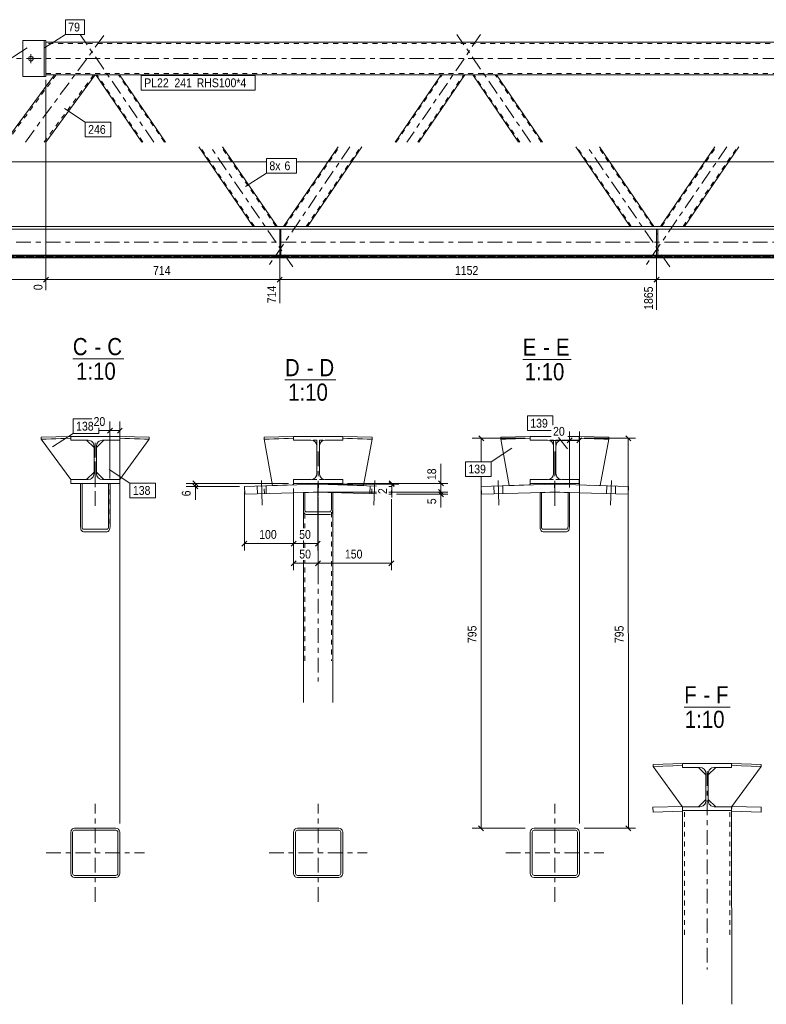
# Model space of a CAD drawing. Header units: millimetres. Extents: x 0 to 914, y 0 to 610.
# Tile 3 of 12: x 95 to 247, y 125 to 326. Entities that reach past the tile are written whole.
import ezdxf

# ---------------------------------------------------------------- set-up
doc = ezdxf.new("R2010")
doc.units = ezdxf.units.MM
for name, pattern in [('XKITLINE00', [0]), ('XKITLINE01', [4, 1, -1, 1, -1]), ('XKITLINE03', [6, 3, -1, 1, -1])]:
    doc.linetypes.add(name, pattern=pattern)
for name, color, linetype, lineweight in [('Element', 2, 'Continuous', 0), ('Inny typ obiektu', 7, 'Continuous', 0), ('Wymiar', 4, 'Continuous', 0), ('Znak elementu', 2, 'Continuous', 0), ('Śruba', 3, 'Continuous', 0)]:
    doc.layers.add(name, color=color, linetype=linetype, lineweight=lineweight)
doc.styles.add('ARIAL', font='ARIAL.TTF')

msp = doc.modelspace()

# ---------------------------------------------------------------- linework, layer by layer
at = {"layer": 'Element', "linetype": 'XKITLINE00', "lineweight": 0}
for p, q in [((95.89, 321.44), (95.89, 314.11)), ((95.89, 321.44), (100.22, 321.44)), ((100.22, 321.44), (100.22, 314.11)), ((100.22, 321.44), (100.62, 321.44)), ((100.62, 314.11), (100.62, 321.44)), ((100.62, 321.11), (810.1, 321.11)), ((92.27, 300.78), (102.34, 314.44)), ((100.22, 314.11), (95.89, 314.11)), ((100.22, 314.11), (100.62, 314.11)), ((100.56, 300.78), (110.63, 314.44)), ((102.35, 314.44), (100.62, 314.44)), ((102.4, 314.44), (102.35, 314.44)), ((102.76, 314.44), (102.4, 314.44)), ((110.63, 314.44), (102.76, 314.44)), ((800.1, 314.44), (110.63, 314.44)), ((120.13, 300.78), (110.77, 314.44)), ((115.62, 314.44), (124.97, 300.78)), ((171.72, 300.78), (181.07, 314.44)), ((185.92, 314.44), (176.56, 300.78)), ((196.88, 300.78), (187.53, 314.44)), ((192.38, 314.44), (201.73, 300.78)), ((142.82, 283.6), (131.75, 299.78)), ((136.59, 299.78), (147.67, 283.6)), ((149.02, 283.6), (160.1, 299.78)), ((164.94, 299.78), (153.87, 283.6)), ((219.57, 283.6), (208.5, 299.78)), ((213.35, 299.78), (224.42, 283.6)), ((225.78, 283.6), (236.85, 299.78)), ((241.7, 299.78), (230.63, 283.6)), ((455.23, 283.06), (66.03, 283.06)), ((455.23, 283.6), (75.56, 283.6)), ((148.21, 277.59), (148.21, 283.06)), ((148.47, 283.06), (148.21, 283.06)), ((148.47, 277.59), (148.47, 283.06)), ((224.96, 277.59), (224.96, 283.06)), ((225.23, 283.06), (224.96, 283.06)), ((225.23, 277.59), (225.23, 283.06)), ((854.16, 277.59), (56.56, 277.59)), ((56.56, 277.32), (854.16, 277.32)), ((854.16, 277.2), (56.56, 277.2)), ((56.56, 277.2), (854.16, 277.2)), ((148.21, 277.73), (72.63, 277.73)), ((148.21, 277.59), (148.47, 277.59)), ((224.96, 277.73), (148.47, 277.73)), ((224.96, 277.59), (225.23, 277.59)), ((301.72, 277.73), (225.23, 277.73)), ((99.64, 240.65), (105.64, 240.83)), ((99.64, 240.65), (105.64, 240.83)), ((105.64, 240.83), (105.65, 240.44)), ((105.64, 240.83), (105.65, 240.44)), ((105.65, 240.83), (115.65, 240.83)), ((105.65, 240.03), (105.65, 240.83)), ((105.65, 240.83), (115.65, 240.83)), ((105.65, 240.03), (105.65, 240.83)), ((115.65, 240.83), (115.65, 240.03)), ((115.65, 240.83), (115.65, 240.03)), ((115.65, 240.44), (115.66, 240.83)), ((115.65, 240.44), (115.66, 240.83)), ((115.66, 240.83), (121.66, 240.65)), ((115.66, 240.83), (121.66, 240.65)), ((145.03, 240.65), (151.02, 240.83)), ((145.03, 240.65), (151.02, 240.83)), ((151.02, 240.83), (151.04, 240.44)), ((151.02, 240.83), (151.04, 240.44)), ((151.04, 240.83), (161.04, 240.83)), ((151.04, 240.03), (151.04, 240.83)), ((151.04, 240.83), (161.04, 240.83)), ((151.04, 240.03), (151.04, 240.83)), ((161.04, 240.83), (161.04, 240.03)), ((161.04, 240.83), (161.04, 240.03)), ((161.04, 240.44), (161.05, 240.83)), ((161.04, 240.44), (161.05, 240.83)), ((161.05, 240.83), (167.05, 240.65)), ((161.05, 240.83), (167.05, 240.65)), ((193.22, 240.65), (199.22, 240.83)), ((193.22, 240.65), (199.22, 240.83)), ((199.22, 240.83), (199.23, 240.44)), ((199.22, 240.83), (199.23, 240.44)), ((199.23, 240.83), (203.53, 240.83)), ((199.23, 240.03), (199.23, 240.83)), ((199.23, 240.83), (203.53, 240.83)), ((199.23, 240.03), (199.23, 240.83)), ((206.92, 240.83), (209.23, 240.83)), ((206.92, 240.83), (209.23, 240.83)), ((209.23, 240.83), (209.23, 240.03)), ((209.23, 240.83), (209.23, 240.03)), ((209.23, 240.44), (209.25, 240.83)), ((209.23, 240.44), (209.25, 240.83)), ((209.25, 240.83), (215.24, 240.65)), ((209.25, 240.83), (215.24, 240.65)), ((99.65, 240.25), (99.64, 240.65)), ((99.65, 240.25), (99.64, 240.65)), ((105.65, 240.44), (99.65, 240.25)), ((105.65, 240.44), (99.65, 240.25)), ((99.65, 240.25), (105.65, 232.03)), ((109.2, 240.03), (105.65, 240.03)), ((109.2, 240.03), (105.65, 240.03)), ((108.9, 240.03), (110.4, 238.53)), ((109.2, 240.03), (109.66, 239.94)), ((109.2, 240.03), (109.66, 239.94)), ((110.31, 239.29), (110.4, 238.83)), ((110.31, 239.29), (110.4, 238.83)), ((110.4, 233.23), (110.4, 238.83)), ((110.4, 233.23), (110.4, 238.83)), ((112.4, 240.03), (110.9, 238.53)), ((110.9, 238.83), (110.99, 239.29)), ((110.9, 238.83), (110.99, 239.29)), ((110.9, 233.23), (110.9, 238.83)), ((110.9, 233.23), (110.9, 238.83)), ((111.64, 239.94), (112.1, 240.03)), ((111.64, 239.94), (112.1, 240.03)), ((115.65, 240.03), (112.1, 240.03)), ((115.65, 240.03), (112.1, 240.03)), ((121.65, 240.25), (115.65, 240.44)), ((121.65, 240.25), (115.65, 240.44)), ((115.65, 232.03), (121.65, 240.25)), ((121.66, 240.65), (121.65, 240.25)), ((121.66, 240.65), (121.65, 240.25)), ((145.04, 240.25), (145.03, 240.65)), ((145.04, 240.25), (145.03, 240.65)), ((151.04, 240.44), (145.04, 240.25)), ((151.04, 240.44), (145.04, 240.25)), ((145.04, 240.25), (146.77, 230.8)), ((154.59, 240.03), (151.04, 240.03)), ((154.59, 240.03), (151.04, 240.03)), ((154.59, 240.03), (155.04, 239.94)), ((154.59, 240.03), (155.04, 239.94)), ((155.69, 239.29), (155.79, 238.83)), ((155.69, 239.29), (155.79, 238.83)), ((155.79, 233.23), (155.79, 238.83)), ((155.79, 233.23), (155.79, 238.83)), ((156.29, 238.83), (156.38, 239.29)), ((156.29, 238.83), (156.38, 239.29)), ((156.29, 233.23), (156.29, 238.83)), ((156.29, 233.23), (156.29, 238.83)), ((157.03, 239.94), (157.49, 240.03)), ((157.03, 239.94), (157.49, 240.03)), ((161.04, 240.03), (157.49, 240.03)), ((161.04, 240.03), (157.49, 240.03)), ((167.03, 240.25), (161.04, 240.44)), ((167.03, 240.25), (161.04, 240.44)), ((165.3, 230.8), (167.03, 240.25)), ((167.05, 240.65), (167.03, 240.25)), ((167.05, 240.65), (167.03, 240.25)), ((193.24, 240.25), (193.22, 240.65)), ((193.24, 240.25), (193.22, 240.65)), ((199.23, 240.44), (193.24, 240.25)), ((199.23, 240.44), (193.24, 240.25)), ((193.24, 240.25), (194.97, 230.8)), ((202.78, 240.03), (199.23, 240.03)), ((202.78, 240.03), (199.23, 240.03)), ((202.78, 240.03), (203.24, 239.94)), ((202.78, 240.03), (203.24, 239.94)), ((203.89, 239.29), (203.98, 238.83)), ((203.89, 239.29), (203.98, 238.83)), ((203.98, 233.23), (203.98, 238.83)), ((203.98, 233.23), (203.98, 238.83)), ((204.48, 238.83), (204.57, 239.29)), ((204.48, 238.83), (204.57, 239.29)), ((204.48, 233.23), (204.48, 238.83)), ((204.48, 233.23), (204.48, 238.83)), ((205.22, 239.94), (205.68, 240.03)), ((205.22, 239.94), (205.68, 240.03)), ((209.23, 240.03), (205.68, 240.03)), ((209.23, 240.03), (205.68, 240.03)), ((215.23, 240.25), (209.23, 240.44)), ((215.23, 240.25), (209.23, 240.44)), ((213.5, 230.8), (215.23, 240.25)), ((215.24, 240.65), (215.23, 240.25)), ((215.24, 240.65), (215.23, 240.25)), ((110.4, 233.53), (108.9, 232.03)), ((110.4, 233.23), (110.31, 232.78)), ((110.4, 233.23), (110.31, 232.78)), ((110.9, 233.53), (112.4, 232.03)), ((110.99, 232.78), (110.9, 233.23)), ((110.99, 232.78), (110.9, 233.23)), ((155.79, 233.23), (155.69, 232.78)), ((155.79, 233.23), (155.69, 232.78)), ((156.38, 232.78), (156.29, 233.23)), ((156.38, 232.78), (156.29, 233.23)), ((203.98, 233.23), (203.89, 232.78)), ((203.98, 233.23), (203.89, 232.78)), ((204.57, 232.78), (204.48, 233.23)), ((204.57, 232.78), (204.48, 233.23)), ((105.65, 231.23), (105.65, 232.03)), ((105.65, 232.03), (109.2, 232.03)), ((105.65, 231.23), (105.65, 232.03)), ((105.65, 232.03), (109.2, 232.03)), ((115.65, 231.23), (105.65, 231.23)), ((115.65, 231.23), (105.65, 231.23)), ((107.66, 231.23), (107.66, 222.44)), ((107.66, 230.94), (107.69, 231.23)), ((107.69, 231.23), (107.66, 230.94)), ((107.66, 230.94), (107.66, 222.44)), ((108.01, 231.23), (107.69, 231.23)), ((107.69, 231.23), (108.01, 231.23)), ((107.96, 230.94), (107.98, 231.15)), ((107.96, 230.94), (107.98, 231.15)), ((107.96, 230.94), (107.96, 222.44)), ((107.96, 222.44), (107.96, 230.94)), ((107.98, 231.15), (108.01, 231.23)), ((107.98, 231.15), (108.01, 231.23)), ((109.66, 232.13), (109.2, 232.03)), ((109.66, 232.13), (109.2, 232.03)), ((112.1, 232.03), (111.64, 232.13)), ((112.1, 232.03), (111.64, 232.13)), ((112.1, 232.03), (115.65, 232.03)), ((112.1, 232.03), (115.65, 232.03)), ((113.62, 231.23), (113.3, 231.23)), ((113.3, 231.23), (113.33, 231.15)), ((113.3, 231.23), (113.62, 231.23)), ((113.3, 231.23), (113.33, 231.15)), ((113.33, 231.15), (113.36, 230.94)), ((113.33, 231.15), (113.36, 230.94)), ((113.36, 230.94), (113.36, 222.44)), ((113.36, 222.44), (113.36, 230.94)), ((113.62, 231.23), (113.66, 230.94)), ((113.66, 230.94), (113.62, 231.23)), ((113.66, 222.44), (113.66, 231.23)), ((113.66, 222.44), (113.66, 230.94)), ((115.65, 232.03), (115.65, 231.23)), ((115.65, 232.03), (115.65, 231.23)), ((155.99, 231.09), (141.04, 230.62)), ((155.99, 231.09), (141.04, 230.62)), ((151.04, 231.23), (151.04, 232.03)), ((151.04, 232.03), (154.59, 232.03)), ((151.04, 231.23), (151.04, 232.03)), ((151.04, 232.03), (154.59, 232.03)), ((151.04, 230.93), (151.04, 231.23)), ((161.04, 231.23), (151.04, 231.23)), ((161.04, 231.23), (151.04, 231.23)), ((155.04, 232.13), (154.59, 232.03)), ((155.04, 232.13), (154.59, 232.03)), ((156.04, 229.49), (155.99, 231.09)), ((156.04, 229.49), (155.99, 231.09)), ((156.09, 231.09), (156.04, 229.49)), ((156.04, 229.49), (156.09, 231.09)), ((167.92, 230.71), (156.09, 231.09)), ((156.09, 231.09), (167.92, 230.71)), ((157.49, 232.03), (157.03, 232.13)), ((157.49, 232.03), (157.03, 232.13)), ((157.49, 232.03), (161.04, 232.03)), ((157.49, 232.03), (161.04, 232.03)), ((161.04, 232.03), (161.04, 231.23)), ((161.04, 232.03), (161.04, 231.23)), ((161.04, 230.93), (161.04, 231.23)), ((189.24, 230.62), (204.18, 231.09)), ((189.24, 230.62), (204.18, 231.09)), ((199.23, 231.23), (199.23, 232.03)), ((199.23, 232.03), (202.78, 232.03)), ((199.23, 231.23), (199.23, 232.03)), ((199.23, 232.03), (202.78, 232.03)), ((199.23, 230.93), (199.23, 231.23)), ((209.23, 231.23), (199.23, 231.23)), ((209.23, 231.23), (199.23, 231.23)), ((203.24, 232.13), (202.78, 232.03)), ((203.24, 232.13), (202.78, 232.03)), ((204.18, 231.09), (204.23, 229.49)), ((204.18, 231.09), (204.23, 229.49)), ((204.23, 229.49), (204.28, 231.09)), ((204.23, 229.49), (204.28, 231.09)), ((204.28, 231.09), (219.22, 230.62)), ((204.28, 231.09), (219.22, 230.62)), ((205.68, 232.03), (205.22, 232.13)), ((205.68, 232.03), (205.22, 232.13)), ((205.68, 232.03), (209.23, 232.03)), ((205.68, 232.03), (209.23, 232.03)), ((209.23, 232.03), (209.23, 231.23)), ((209.23, 232.03), (209.23, 231.23)), ((209.23, 230.93), (209.23, 231.23)), ((141.04, 230.62), (141.09, 229.02)), ((141.04, 230.62), (141.09, 229.02)), ((141.09, 229.02), (156.04, 229.49)), ((141.09, 229.02), (156.04, 229.49)), ((153.34, 229.4), (153.04, 229.39)), ((153.34, 229.4), (153.04, 229.39)), ((153.04, 229.39), (153.04, 225.96)), ((153.04, 229.39), (153.04, 225.96)), ((153.34, 225.96), (153.34, 229.4)), ((153.34, 225.96), (153.34, 229.4)), ((167.92, 229.11), (156.04, 229.49)), ((167.92, 229.11), (156.04, 229.49)), ((159.04, 229.39), (158.74, 229.4)), ((158.74, 229.4), (158.74, 225.96)), ((159.04, 229.39), (158.74, 229.4)), ((158.74, 229.4), (158.74, 225.96)), ((159.04, 225.96), (159.04, 229.39)), ((159.04, 225.96), (159.04, 229.39)), ((171.03, 230.62), (170.44, 230.64)), ((170.44, 230.64), (171.03, 230.62)), ((170.98, 229.02), (170.44, 229.03)), ((170.98, 229.02), (170.44, 229.03)), ((171.03, 230.62), (170.98, 229.02)), ((171.03, 230.62), (170.98, 229.02)), ((189.29, 229.02), (189.24, 230.62)), ((189.29, 229.02), (189.24, 230.62)), ((204.23, 229.49), (189.29, 229.02)), ((204.23, 229.49), (189.29, 229.02)), ((201.54, 229.4), (201.24, 229.39)), ((201.54, 229.4), (201.24, 229.39)), ((201.24, 229.39), (201.24, 222.44)), ((201.24, 229.39), (201.24, 222.44)), ((201.54, 222.44), (201.54, 229.4)), ((201.54, 222.44), (201.54, 229.4)), ((219.17, 229.02), (204.23, 229.49)), ((219.17, 229.02), (204.23, 229.49)), ((207.24, 229.39), (206.94, 229.4)), ((206.94, 229.4), (206.94, 222.44)), ((207.24, 229.39), (206.94, 229.4)), ((206.94, 229.4), (206.94, 222.44)), ((207.24, 222.44), (207.24, 229.39)), ((207.24, 222.44), (207.24, 229.39)), ((219.22, 230.62), (219.17, 229.02)), ((219.22, 230.62), (219.17, 229.02)), ((153.04, 225.97), (153.04, 222.11)), ((153.04, 225.96), (153.09, 225.56)), ((153.04, 225.96), (153.09, 225.56)), ((153.36, 225.76), (153.34, 225.96)), ((153.36, 225.76), (153.34, 225.96)), ((153.43, 225.59), (153.36, 225.76)), ((153.43, 225.59), (153.36, 225.76)), ((153.41, 224.98), (153.64, 224.9)), ((153.41, 224.98), (153.64, 224.9)), ((153.53, 225.47), (153.43, 225.59)), ((153.53, 225.47), (153.43, 225.59)), ((153.64, 225.43), (153.53, 225.47)), ((153.64, 225.43), (153.53, 225.47)), ((153.64, 225.43), (158.44, 225.43)), ((153.64, 225.43), (158.44, 225.43)), ((153.64, 224.9), (158.44, 224.9)), ((153.64, 224.9), (158.44, 224.9)), ((158.56, 225.47), (158.44, 225.43)), ((158.56, 225.47), (158.44, 225.43)), ((158.44, 224.9), (158.67, 224.98)), ((158.44, 224.9), (158.67, 224.98)), ((158.65, 225.59), (158.56, 225.47)), ((158.65, 225.59), (158.56, 225.47)), ((158.72, 225.76), (158.65, 225.59)), ((158.72, 225.76), (158.65, 225.59)), ((158.74, 225.96), (158.72, 225.76)), ((158.74, 225.96), (158.72, 225.76)), ((159, 225.56), (159.04, 225.96)), ((159, 225.56), (159.04, 225.96)), ((159.04, 225.96), (159.04, 186.61)), ((107.66, 222.44), (107.7, 222.04)), ((107.66, 222.44), (107.7, 222.04)), ((107.98, 222.24), (107.96, 222.44)), ((107.98, 222.24), (107.96, 222.44)), ((108.04, 222.07), (107.98, 222.24)), ((108.04, 222.07), (107.98, 222.24)), ((108.03, 221.46), (108.26, 221.38)), ((108.03, 221.46), (108.26, 221.38)), ((108.14, 221.95), (108.04, 222.07)), ((108.14, 221.95), (108.04, 222.07)), ((108.26, 221.91), (108.14, 221.95)), ((108.26, 221.91), (108.14, 221.95)), ((108.26, 221.91), (113.06, 221.91)), ((108.26, 221.91), (113.06, 221.91)), ((108.26, 221.38), (113.06, 221.38)), ((108.26, 221.38), (113.06, 221.38)), ((113.17, 221.95), (113.06, 221.91)), ((113.17, 221.95), (113.06, 221.91)), ((113.06, 221.38), (113.28, 221.46)), ((113.06, 221.38), (113.28, 221.46)), ((113.27, 222.07), (113.17, 221.95)), ((113.27, 222.07), (113.17, 221.95)), ((113.33, 222.24), (113.27, 222.07)), ((113.33, 222.24), (113.27, 222.07)), ((113.36, 222.44), (113.33, 222.24)), ((113.36, 222.44), (113.33, 222.24)), ((113.61, 222.04), (113.66, 222.44)), ((113.61, 222.04), (113.66, 222.44)), ((201.24, 222.44), (201.28, 222.04)), ((201.24, 222.44), (201.28, 222.04)), ((201.56, 222.24), (201.54, 222.44)), ((201.56, 222.24), (201.54, 222.44)), ((201.63, 222.07), (201.56, 222.24)), ((201.63, 222.07), (201.56, 222.24)), ((201.61, 221.46), (201.84, 221.38)), ((201.61, 221.46), (201.84, 221.38)), ((201.72, 221.95), (201.63, 222.07)), ((201.72, 221.95), (201.63, 222.07)), ((201.84, 221.91), (201.72, 221.95)), ((201.84, 221.91), (201.72, 221.95)), ((201.84, 221.91), (206.64, 221.91)), ((201.84, 221.91), (206.64, 221.91)), ((201.84, 221.38), (206.64, 221.38)), ((201.84, 221.38), (206.64, 221.38)), ((206.75, 221.95), (206.64, 221.91)), ((206.75, 221.95), (206.64, 221.91)), ((206.64, 221.38), (206.87, 221.46)), ((206.64, 221.38), (206.87, 221.46)), ((206.85, 222.07), (206.75, 221.95)), ((206.85, 222.07), (206.75, 221.95)), ((206.92, 222.24), (206.85, 222.07)), ((206.92, 222.24), (206.85, 222.07)), ((206.94, 222.44), (206.92, 222.24)), ((206.94, 222.44), (206.92, 222.24)), ((207.19, 222.04), (207.24, 222.44)), ((207.19, 222.04), (207.24, 222.44)), ((153.04, 219.59), (153.04, 218.11)), ((153.04, 215.59), (153.04, 186.61)), ((224.25, 174), (230.25, 174.19)), ((224.25, 174), (230.25, 174.19)), ((224.27, 173.6), (224.25, 174)), ((224.27, 173.6), (224.25, 174)), ((230.26, 173.79), (224.27, 173.6)), ((230.26, 173.79), (224.27, 173.6)), ((230.21, 165.46), (224.27, 173.6)), ((230.25, 174.19), (230.26, 173.79)), ((230.25, 174.19), (230.26, 173.79)), ((230.26, 174.19), (240.26, 174.19)), ((230.26, 173.39), (230.26, 174.19)), ((230.26, 174.19), (240.26, 174.19)), ((230.26, 173.39), (230.26, 174.19)), ((233.81, 173.39), (230.26, 173.39)), ((233.81, 173.39), (230.26, 173.39)), ((233.51, 173.39), (235.01, 171.89)), ((233.81, 173.39), (234.27, 173.3)), ((233.81, 173.39), (234.27, 173.3)), ((234.92, 172.65), (235.01, 172.19)), ((234.92, 172.65), (235.01, 172.19)), ((237.01, 173.39), (235.51, 171.89)), ((235.51, 172.19), (235.6, 172.65)), ((235.51, 172.19), (235.6, 172.65)), ((236.25, 173.3), (236.71, 173.39)), ((236.25, 173.3), (236.71, 173.39)), ((240.26, 173.39), (236.71, 173.39)), ((240.26, 173.39), (236.71, 173.39)), ((240.26, 174.19), (240.26, 173.39)), ((240.26, 174.19), (240.26, 173.39)), ((240.26, 173.79), (240.28, 174.19)), ((240.26, 173.79), (240.28, 174.19)), ((246.26, 173.6), (240.26, 173.79)), ((246.26, 173.6), (240.26, 173.79)), ((240.28, 174.19), (246.27, 174)), ((240.28, 174.19), (246.27, 174)), ((240.31, 165.46), (246.26, 173.6)), ((246.27, 174), (246.26, 173.6)), ((246.27, 174), (246.26, 173.6)), ((235.01, 166.59), (235.01, 172.19)), ((235.01, 166.59), (235.01, 172.19)), ((235.51, 166.59), (235.51, 172.19)), ((235.51, 166.59), (235.51, 172.19)), ((235.01, 166.89), (233.51, 165.39)), ((235.01, 166.59), (234.92, 166.13)), ((235.01, 166.59), (234.92, 166.13)), ((235.51, 166.89), (237.01, 165.39)), ((235.6, 166.13), (235.51, 166.59)), ((235.6, 166.13), (235.51, 166.59)), ((230.23, 165.46), (224.24, 165.27)), ((230.23, 165.46), (224.24, 165.27)), ((224.24, 165.27), (224.27, 164.27)), ((224.27, 164.27), (224.24, 165.27)), ((230.27, 164.46), (224.27, 164.27)), ((224.27, 164.27), (230.27, 164.46)), ((230.27, 164.46), (230.23, 165.46)), ((230.27, 164.46), (230.23, 165.46)), ((230.26, 165.39), (230.24, 165.43)), ((230.26, 164.59), (230.26, 165.39)), ((230.26, 165.39), (233.81, 165.39)), ((230.26, 164.59), (230.26, 165.39)), ((230.26, 165.39), (233.81, 165.39)), ((240.26, 164.59), (230.26, 164.59)), ((240.26, 164.59), (230.26, 164.59)), ((230.26, 164.46), (230.27, 125.14)), ((234.27, 165.48), (233.81, 165.39)), ((234.27, 165.48), (233.81, 165.39)), ((236.71, 165.39), (236.25, 165.48)), ((236.71, 165.39), (236.25, 165.48)), ((236.71, 165.39), (240.26, 165.39)), ((236.71, 165.39), (240.26, 165.39)), ((240.26, 164.46), (240.29, 165.46)), ((240.26, 164.46), (240.29, 165.46)), ((240.26, 165.39), (240.29, 165.43)), ((240.26, 165.39), (240.26, 164.59)), ((240.26, 165.39), (240.26, 164.59)), ((246.26, 164.27), (240.26, 164.46)), ((240.26, 164.46), (246.26, 164.27)), ((240.26, 164.46), (240.27, 125.14)), ((240.29, 165.46), (246.29, 165.27)), ((240.29, 165.46), (246.29, 165.27)), ((246.29, 165.27), (246.26, 164.27)), ((246.26, 164.27), (246.29, 165.27)), ((105.72, 160.5), (105.65, 160.19)), ((105.72, 160.5), (105.65, 160.19)), ((106.09, 160.34), (106.17, 160.47)), ((106.09, 160.34), (106.17, 160.47)), ((106.45, 160.99), (106.15, 160.93)), ((106.45, 160.99), (106.15, 160.93)), ((106.17, 160.47), (106.3, 160.56)), ((106.17, 160.47), (106.3, 160.56)), ((106.3, 160.56), (106.45, 160.59)), ((106.3, 160.56), (106.45, 160.59)), ((106.45, 160.99), (114.85, 160.99)), ((106.45, 160.99), (114.85, 160.99)), ((106.45, 160.59), (114.85, 160.59)), ((106.45, 160.59), (114.85, 160.59)), ((115.16, 160.93), (114.85, 160.99)), ((115.16, 160.93), (114.85, 160.99)), ((114.85, 160.59), (115.01, 160.56)), ((114.85, 160.59), (115.01, 160.56)), ((115.01, 160.56), (115.14, 160.47)), ((115.01, 160.56), (115.14, 160.47)), ((115.14, 160.47), (115.22, 160.34)), ((115.14, 160.47), (115.22, 160.34)), ((115.65, 160.19), (115.59, 160.5)), ((115.65, 160.19), (115.59, 160.5)), ((151.1, 160.5), (151.04, 160.19)), ((151.1, 160.5), (151.04, 160.19)), ((151.47, 160.34), (151.56, 160.47)), ((151.47, 160.34), (151.56, 160.47)), ((151.84, 160.99), (151.53, 160.93)), ((151.84, 160.99), (151.53, 160.93)), ((151.56, 160.47), (151.69, 160.56)), ((151.56, 160.47), (151.69, 160.56)), ((151.69, 160.56), (151.84, 160.59)), ((151.69, 160.56), (151.84, 160.59)), ((151.84, 160.99), (160.24, 160.99)), ((151.84, 160.99), (160.24, 160.99)), ((151.84, 160.59), (160.24, 160.59)), ((151.84, 160.59), (160.24, 160.59)), ((160.55, 160.93), (160.24, 160.99)), ((160.55, 160.93), (160.24, 160.99)), ((160.24, 160.59), (160.39, 160.56)), ((160.24, 160.59), (160.39, 160.56)), ((160.39, 160.56), (160.52, 160.47)), ((160.39, 160.56), (160.52, 160.47)), ((160.52, 160.47), (160.61, 160.34)), ((160.52, 160.47), (160.61, 160.34)), ((161.04, 160.19), (160.98, 160.5)), ((161.04, 160.19), (160.98, 160.5)), ((199.3, 160.5), (199.24, 160.19)), ((199.3, 160.5), (199.24, 160.19)), ((199.67, 160.34), (199.75, 160.47)), ((199.67, 160.34), (199.75, 160.47)), ((200.04, 160.99), (199.73, 160.93)), ((200.04, 160.99), (199.73, 160.93)), ((199.75, 160.47), (199.88, 160.56)), ((199.75, 160.47), (199.88, 160.56)), ((199.88, 160.56), (200.04, 160.59)), ((199.88, 160.56), (200.04, 160.59)), ((200.04, 160.99), (208.44, 160.99)), ((200.04, 160.99), (208.44, 160.99)), ((200.04, 160.59), (208.44, 160.59)), ((200.04, 160.59), (208.44, 160.59)), ((208.74, 160.93), (208.44, 160.99)), ((208.74, 160.93), (208.44, 160.99)), ((208.44, 160.59), (208.59, 160.56)), ((208.44, 160.59), (208.59, 160.56)), ((208.59, 160.56), (208.72, 160.47)), ((208.59, 160.56), (208.72, 160.47)), ((208.72, 160.47), (208.81, 160.34)), ((208.72, 160.47), (208.81, 160.34)), ((209.24, 160.19), (209.18, 160.5)), ((209.24, 160.19), (209.18, 160.5)), ((105.65, 151.79), (105.65, 160.19)), ((105.65, 151.79), (105.65, 160.19)), ((106.05, 160.19), (106.09, 160.34)), ((106.05, 160.19), (106.09, 160.34)), ((106.05, 151.79), (106.05, 160.19)), ((106.05, 151.79), (106.05, 160.19)), ((115.22, 160.34), (115.25, 160.19)), ((115.22, 160.34), (115.25, 160.19)), ((115.25, 151.79), (115.25, 160.19)), ((115.25, 151.79), (115.25, 160.19)), ((115.65, 151.79), (115.65, 160.19)), ((115.65, 151.79), (115.65, 160.19)), ((151.04, 151.79), (151.04, 160.19)), ((151.04, 151.79), (151.04, 160.19)), ((151.44, 160.19), (151.47, 160.34)), ((151.44, 160.19), (151.47, 160.34)), ((151.44, 151.79), (151.44, 160.19)), ((151.44, 151.79), (151.44, 160.19)), ((160.61, 160.34), (160.64, 160.19)), ((160.61, 160.34), (160.64, 160.19)), ((160.64, 151.79), (160.64, 160.19)), ((160.64, 151.79), (160.64, 160.19)), ((161.04, 151.79), (161.04, 160.19)), ((161.04, 151.79), (161.04, 160.19)), ((199.24, 151.79), (199.24, 160.19)), ((199.24, 151.79), (199.24, 160.19)), ((199.64, 160.19), (199.67, 160.34)), ((199.64, 160.19), (199.67, 160.34)), ((199.64, 151.79), (199.64, 160.19)), ((199.64, 151.79), (199.64, 160.19)), ((208.81, 160.34), (208.84, 160.19)), ((208.81, 160.34), (208.84, 160.19)), ((208.84, 151.79), (208.84, 160.19)), ((208.84, 151.79), (208.84, 160.19)), ((209.24, 151.79), (209.24, 160.19)), ((209.24, 151.79), (209.24, 160.19)), ((105.65, 151.79), (105.72, 151.49)), ((105.65, 151.79), (105.72, 151.49)), ((106.09, 151.64), (106.05, 151.79)), ((106.09, 151.64), (106.05, 151.79)), ((106.17, 151.51), (106.09, 151.64)), ((106.17, 151.51), (106.09, 151.64)), ((106.15, 151.05), (106.45, 150.99)), ((106.15, 151.05), (106.45, 150.99)), ((106.3, 151.42), (106.17, 151.51)), ((106.3, 151.42), (106.17, 151.51)), ((106.45, 151.39), (106.3, 151.42)), ((106.45, 151.39), (106.3, 151.42)), ((106.45, 151.39), (114.85, 151.39)), ((106.45, 151.39), (114.85, 151.39)), ((106.45, 150.99), (114.85, 150.99)), ((106.45, 150.99), (114.85, 150.99)), ((115.01, 151.42), (114.85, 151.39)), ((115.01, 151.42), (114.85, 151.39)), ((114.85, 150.99), (115.16, 151.05)), ((114.85, 150.99), (115.16, 151.05)), ((115.14, 151.51), (115.01, 151.42)), ((115.14, 151.51), (115.01, 151.42)), ((115.22, 151.64), (115.14, 151.51)), ((115.22, 151.64), (115.14, 151.51)), ((115.25, 151.79), (115.22, 151.64)), ((115.25, 151.79), (115.22, 151.64)), ((115.59, 151.49), (115.65, 151.79)), ((115.59, 151.49), (115.65, 151.79)), ((151.04, 151.79), (151.1, 151.49)), ((151.04, 151.79), (151.1, 151.49)), ((151.47, 151.64), (151.44, 151.79)), ((151.47, 151.64), (151.44, 151.79)), ((151.56, 151.51), (151.47, 151.64)), ((151.56, 151.51), (151.47, 151.64)), ((151.53, 151.05), (151.84, 150.99)), ((151.53, 151.05), (151.84, 150.99)), ((151.69, 151.42), (151.56, 151.51)), ((151.69, 151.42), (151.56, 151.51)), ((151.84, 151.39), (151.69, 151.42)), ((151.84, 151.39), (151.69, 151.42)), ((151.84, 151.39), (160.24, 151.39)), ((151.84, 151.39), (160.24, 151.39)), ((151.84, 150.99), (160.24, 150.99)), ((151.84, 150.99), (160.24, 150.99)), ((160.39, 151.42), (160.24, 151.39)), ((160.39, 151.42), (160.24, 151.39)), ((160.24, 150.99), (160.55, 151.05)), ((160.24, 150.99), (160.55, 151.05)), ((160.52, 151.51), (160.39, 151.42)), ((160.52, 151.51), (160.39, 151.42)), ((160.61, 151.64), (160.52, 151.51)), ((160.61, 151.64), (160.52, 151.51)), ((160.64, 151.79), (160.61, 151.64)), ((160.64, 151.79), (160.61, 151.64)), ((160.98, 151.49), (161.04, 151.79)), ((160.98, 151.49), (161.04, 151.79)), ((199.24, 151.79), (199.3, 151.49)), ((199.24, 151.79), (199.3, 151.49)), ((199.67, 151.64), (199.64, 151.79)), ((199.67, 151.64), (199.64, 151.79)), ((199.75, 151.51), (199.67, 151.64)), ((199.75, 151.51), (199.67, 151.64)), ((199.73, 151.05), (200.04, 150.99)), ((199.73, 151.05), (200.04, 150.99)), ((199.88, 151.42), (199.75, 151.51)), ((199.88, 151.42), (199.75, 151.51)), ((200.04, 151.39), (199.88, 151.42)), ((200.04, 151.39), (199.88, 151.42)), ((200.04, 151.39), (208.44, 151.39)), ((200.04, 151.39), (208.44, 151.39)), ((200.04, 150.99), (208.44, 150.99)), ((200.04, 150.99), (208.44, 150.99)), ((208.59, 151.42), (208.44, 151.39)), ((208.59, 151.42), (208.44, 151.39)), ((208.44, 150.99), (208.74, 151.05)), ((208.44, 150.99), (208.74, 151.05)), ((208.72, 151.51), (208.59, 151.42)), ((208.72, 151.51), (208.59, 151.42)), ((208.81, 151.64), (208.72, 151.51)), ((208.81, 151.64), (208.72, 151.51)), ((208.84, 151.79), (208.81, 151.64)), ((208.84, 151.79), (208.81, 151.64)), ((209.18, 151.49), (209.24, 151.79)), ((209.18, 151.49), (209.24, 151.79))]:
    msp.add_line(p, q, dxfattribs=at)
at = {"layer": 'Element', "linetype": 'XKITLINE03', "lineweight": 0}
for p, q in [((96.42, 300.78), (112.42, 322.49)), ((122.55, 300.78), (107.55, 322.69)), ((189.14, 322.69), (174.14, 300.78)), ((199.3, 300.78), (184.3, 322.69)), ((90.62, 317.78), (820.1, 317.78)), ((150.89, 275.34), (134.17, 299.78)), ((162.52, 299.78), (145.8, 275.34)), ((227.65, 275.34), (210.93, 299.78)), ((239.27, 299.78), (222.55, 275.34)), ((46.56, 280.4), (864.16, 280.4)), ((110.65, 239.49), (110.65, 227.26)), ((110.66, 226.69), (110.66, 239.49)), ((156.04, 237.74), (156.04, 190.86)), ((204.24, 237.74), (204.24, 227.26)), ((204.24, 226.69), (204.24, 237.74)), ((110.65, 236.03), (110.65, 236.03)), ((156.04, 236.03), (156.04, 236.03)), ((204.23, 236.03), (204.23, 236.03)), ((235.26, 172.64), (235.27, 132.22)), ((235.26, 169.39), (235.26, 169.39)), ((110.65, 145.99), (110.65, 165.99)), ((156.04, 145.99), (156.04, 165.99)), ((204.24, 145.99), (204.24, 165.99)), ((100.65, 155.99), (120.65, 155.99)), ((146.04, 155.99), (166.04, 155.99)), ((194.24, 155.99), (214.24, 155.99))]:
    msp.add_line(p, q, dxfattribs=at)
at = {"layer": 'Element', "linetype": 'XKITLINE01', "lineweight": 0}
for p, q in [((100.22, 321.44), (100.22, 314.11)), ((100.62, 314.44), (100.62, 321.11)), ((810.1, 320.84), (100.62, 320.84)), ((92.61, 300.78), (102.68, 314.44)), ((100.23, 300.78), (110.3, 314.44)), ((100.62, 314.71), (810.1, 314.71)), ((102.34, 314.44), (102.35, 314.44)), ((102.35, 314.44), (102.34, 314.44)), ((110.63, 314.44), (102.35, 314.44)), ((102.68, 314.44), (102.68, 314.44)), ((102.7, 314.44), (102.68, 314.44)), ((102.68, 314.44), (102.7, 314.44)), ((102.76, 314.44), (102.7, 314.44)), ((103.01, 314.44), (102.76, 314.44)), ((103.01, 314.44), (103.01, 314.44)), ((115.62, 314.44), (110.77, 314.44)), ((120.37, 300.78), (111.02, 314.44)), ((124.73, 300.78), (115.38, 314.44)), ((171.96, 300.78), (181.31, 314.44)), ((176.32, 300.78), (185.68, 314.44)), ((185.92, 314.44), (181.07, 314.44)), ((192.38, 314.44), (187.53, 314.44)), ((197.12, 300.78), (187.77, 314.44)), ((201.49, 300.78), (192.13, 314.44)), ((143.06, 283.6), (131.99, 299.78)), ((147.42, 283.6), (136.35, 299.78)), ((149.27, 283.6), (160.34, 299.78)), ((153.63, 283.6), (164.7, 299.78)), ((219.82, 283.6), (208.74, 299.78)), ((224.18, 283.6), (213.11, 299.78)), ((226.02, 283.6), (237.09, 299.78)), ((230.38, 283.6), (241.46, 299.78)), ((854.16, 283.06), (56.56, 283.06)), ((147.67, 283.6), (142.82, 283.6)), ((148.21, 277.46), (148.21, 283.06)), ((148.21, 283.06), (148.47, 283.06)), ((148.47, 283.06), (148.47, 277.46)), ((153.87, 283.6), (149.02, 283.6)), ((224.42, 283.6), (219.57, 283.6)), ((224.96, 277.46), (224.96, 283.06)), ((224.96, 283.06), (225.23, 283.06)), ((225.23, 283.06), (225.23, 277.46)), ((230.63, 283.6), (225.78, 283.6)), ((148.47, 282.06), (148.21, 282.06)), ((148.21, 282.06), (148.21, 277.46)), ((148.21, 282.06), (148.47, 282.06)), ((148.47, 277.46), (148.47, 282.06)), ((225.23, 282.06), (224.96, 282.06)), ((224.96, 282.06), (224.96, 277.46)), ((224.96, 282.06), (225.23, 282.06)), ((225.23, 277.46), (225.23, 282.06)), ((854.16, 277.59), (56.56, 277.59)), ((854.16, 277.46), (56.56, 277.46)), ((56.56, 277.46), (854.16, 277.46)), ((56.56, 277.32), (854.16, 277.32)), ((854.16, 277.2), (56.56, 277.2)), ((148.21, 278.73), (148.47, 278.73)), ((148.47, 278.73), (148.21, 278.73)), ((148.47, 277.73), (148.21, 277.73)), ((148.47, 277.73), (148.21, 277.73)), ((148.47, 277.73), (148.21, 277.73)), ((148.21, 277.59), (148.47, 277.59)), ((148.21, 277.46), (148.47, 277.46)), ((148.21, 277.46), (148.47, 277.46)), ((224.96, 278.73), (225.23, 278.73)), ((225.23, 278.73), (224.96, 278.73)), ((225.23, 277.73), (224.96, 277.73)), ((225.23, 277.73), (224.96, 277.73)), ((225.23, 277.73), (224.96, 277.73)), ((224.96, 277.59), (225.23, 277.59)), ((224.96, 277.46), (225.23, 277.46)), ((224.96, 277.46), (225.23, 277.46)), ((99.65, 240.25), (105.65, 240.44)), ((105.65, 240.44), (105.65, 240.03)), ((105.65, 240.03), (108.9, 240.03)), ((115.65, 240.03), (112.4, 240.03)), ((121.65, 240.25), (115.65, 240.44)), ((115.65, 240.44), (115.65, 240.03)), ((145.04, 240.25), (151.04, 240.44)), ((151.04, 240.44), (151.04, 240.03)), ((151.04, 240.03), (155.79, 240.03)), ((155.79, 240.03), (155.79, 232.03)), ((161.04, 240.03), (156.29, 240.03)), ((156.29, 240.03), (156.29, 232.03)), ((167.03, 240.25), (161.04, 240.44)), ((161.04, 240.44), (161.04, 240.03)), ((193.24, 240.25), (199.23, 240.44)), ((199.23, 240.44), (199.23, 240.03)), ((199.23, 240.03), (203.98, 240.03)), ((203.98, 240.03), (203.98, 232.03)), ((209.23, 240.03), (204.48, 240.03)), ((204.48, 240.03), (204.48, 232.03)), ((215.23, 240.25), (209.23, 240.44)), ((209.23, 240.44), (209.23, 240.03)), ((110.4, 238.53), (110.4, 233.53)), ((110.9, 238.53), (110.9, 233.53)), ((105.65, 232.03), (108.9, 232.03)), ((113.65, 231.23), (107.65, 231.23)), ((107.65, 231.23), (107.65, 223.01)), ((107.69, 231.23), (107.66, 231.23)), ((107.66, 231.23), (107.69, 231.23)), ((107.96, 231.23), (107.96, 230.94)), ((113.3, 231.23), (108.01, 231.23)), ((112.4, 232.03), (115.65, 232.03)), ((113.36, 231.23), (113.36, 230.94)), ((113.66, 231.23), (113.62, 231.23)), ((113.66, 231.23), (113.62, 231.23)), ((113.65, 223.01), (113.65, 231.23)), ((145.09, 229.14), (145.04, 230.74)), ((146.77, 230.8), (151.04, 230.93)), ((155.79, 232.03), (151.04, 232.03)), ((151.04, 232.03), (151.04, 231.23)), ((156.04, 229.49), (155.99, 231.09)), ((156.04, 229.49), (156.09, 231.09)), ((156.09, 231.09), (165.3, 230.8)), ((156.29, 232.03), (161.04, 232.03)), ((161.04, 232.03), (161.04, 230.93)), ((161.04, 230.93), (165.3, 230.8)), ((166.98, 229.14), (167.03, 230.74)), ((194.97, 230.8), (199.23, 230.93)), ((203.98, 232.03), (199.23, 232.03)), ((199.23, 232.03), (199.23, 231.23)), ((204.48, 232.03), (209.23, 232.03)), ((209.23, 232.03), (209.23, 230.93)), ((209.23, 230.93), (213.5, 230.8)), ((156.05, 229.49), (153.04, 229.39)), ((156.05, 229.49), (153.04, 229.39)), ((153.04, 229.39), (153.04, 225.97)), ((153.34, 222.11), (153.34, 229.4)), ((159.04, 229.39), (156.05, 229.49)), ((158.74, 229.4), (156.05, 229.49)), ((158.74, 229.4), (158.67, 229.4)), ((158.74, 229.4), (158.74, 195.11)), ((159.04, 229.39), (159.04, 225.96)), ((204.24, 229.49), (201.24, 229.39)), ((201.24, 223.01), (201.24, 229.39)), ((201.24, 229.39), (201.28, 229.39)), ((201.28, 229.39), (201.41, 229.4)), ((204.24, 229.49), (201.41, 229.4)), ((207.24, 229.39), (204.24, 229.49)), ((206.94, 229.4), (204.24, 229.49)), ((206.94, 229.4), (206.87, 229.4)), ((207.24, 223.01), (207.24, 229.39)), ((153.34, 218.11), (153.34, 219.59)), ((153.34, 195.11), (153.34, 215.59)), ((224.27, 173.6), (230.26, 173.79)), ((230.26, 173.79), (230.26, 173.39)), ((230.26, 173.39), (233.51, 173.39)), ((240.26, 173.39), (237.01, 173.39)), ((246.26, 173.6), (240.26, 173.79)), ((240.26, 173.79), (240.26, 173.39)), ((235.01, 171.89), (235.01, 166.89)), ((235.51, 171.89), (235.51, 166.89)), ((230.26, 165.39), (230.21, 165.46)), ((230.24, 165.43), (230.21, 165.46)), ((233.51, 165.39), (230.26, 165.39)), ((230.26, 164.59), (240.26, 164.59)), ((230.26, 164.59), (230.26, 164.59)), ((230.26, 164.59), (230.26, 164.46)), ((230.67, 139.3), (230.66, 164.59)), ((230.66, 164.59), (230.66, 164.59)), ((237.01, 165.39), (240.26, 165.39)), ((239.87, 139.3), (239.86, 164.59)), ((239.86, 164.59), (239.86, 164.59)), ((240.2, 164.59), (240.03, 164.59)), ((240.26, 164.59), (240.2, 164.59)), ((240.26, 165.39), (240.31, 165.46)), ((240.26, 164.59), (240.26, 164.59)), ((240.26, 164.59), (240.26, 164.46)), ((240.29, 165.43), (240.31, 165.46))]:
    msp.add_line(p, q, dxfattribs=at)
at = {"layer": 'Element', "linetype": 'XKITLINE00', "lineweight": 0}
for centre, radius, start, end in [((109.2, 238.83), 1.2, 22.5, 67.5), ((109.2, 238.83), 1.2, 22.5, 67.5), ((112.1, 238.83), 1.2, 112.5, 157.5), ((112.1, 238.83), 1.2, 112.5, 157.5), ((154.59, 238.83), 1.2, 22.5, 67.5), ((154.59, 238.83), 1.2, 22.5, 67.5), ((157.49, 238.83), 1.2, 112.5, 157.5), ((157.49, 238.83), 1.2, 112.5, 157.5), ((202.78, 238.83), 1.2, 22.5, 67.5), ((202.78, 238.83), 1.2, 22.5, 67.5), ((205.68, 238.83), 1.2, 112.5, 157.5), ((205.68, 238.83), 1.2, 112.5, 157.5), ((109.2, 233.23), 1.2, 292.5, 337.5), ((109.2, 233.23), 1.2, 292.5, 337.5), ((112.1, 233.23), 1.2, 202.5, 247.5), ((112.1, 233.23), 1.2, 202.5, 247.5), ((154.59, 233.23), 1.2, 292.5, 337.5), ((154.59, 233.23), 1.2, 292.5, 337.5), ((157.49, 233.23), 1.2, 202.5, 247.5), ((157.49, 233.23), 1.2, 202.5, 247.5), ((202.78, 233.23), 1.2, 292.5, 337.5), ((202.78, 233.23), 1.2, 292.5, 337.5), ((205.68, 233.23), 1.2, 202.5, 247.5), ((205.68, 233.23), 1.2, 202.5, 247.5), ((154.06, 225.73), 0.988, 189.9249, 228.9862), ((154.06, 225.73), 0.988, 189.9249, 228.9862), ((158.02, 225.73), 0.988, 311.013, 350.0744), ((158.02, 225.73), 0.988, 311.013, 350.0744), ((108.67, 222.21), 0.988, 189.9249, 228.9862), ((108.67, 222.21), 0.988, 189.9249, 228.9862), ((112.64, 222.21), 0.988, 311.013, 350.0744), ((112.64, 222.21), 0.988, 311.013, 350.0744), ((202.26, 222.21), 0.988, 189.9249, 228.9862), ((202.26, 222.21), 0.988, 189.9249, 228.9862), ((206.22, 222.21), 0.988, 311.013, 350.0744), ((206.22, 222.21), 0.988, 311.013, 350.0744), ((233.81, 172.19), 1.2, 22.5, 67.5), ((233.81, 172.19), 1.2, 22.5, 67.5), ((236.71, 172.19), 1.2, 112.5, 157.5), ((236.71, 172.19), 1.2, 112.5, 157.5), ((233.81, 166.59), 1.2, 292.5, 337.5), ((233.81, 166.59), 1.2, 292.5, 337.5), ((236.71, 166.59), 1.2, 202.5, 247.5), ((236.71, 166.59), 1.2, 202.5, 247.5), ((106.45, 160.19), 0.8, 112.5, 157.5), ((106.45, 160.19), 0.8, 112.5, 157.5), ((114.85, 160.19), 0.8, 22.5, 67.5), ((114.85, 160.19), 0.8, 22.5, 67.5), ((151.84, 160.19), 0.8, 112.5, 157.5), ((151.84, 160.19), 0.8, 112.5, 157.5), ((160.24, 160.19), 0.8, 22.5, 67.5), ((160.24, 160.19), 0.8, 22.5, 67.5), ((200.04, 160.19), 0.8, 112.5, 157.5), ((200.04, 160.19), 0.8, 112.5, 157.5), ((208.44, 160.19), 0.8, 22.5, 67.5), ((208.44, 160.19), 0.8, 22.5, 67.5), ((106.45, 151.79), 0.8, 202.5, 247.5), ((106.45, 151.79), 0.8, 202.5, 247.5), ((114.85, 151.79), 0.8, 292.5, 337.5), ((114.85, 151.79), 0.8, 292.5, 337.5), ((151.84, 151.79), 0.8, 202.5, 247.5), ((151.84, 151.79), 0.8, 202.5, 247.5), ((160.24, 151.79), 0.8, 292.5, 337.5), ((160.24, 151.79), 0.8, 292.5, 337.5), ((200.04, 151.79), 0.8, 202.5, 247.5), ((200.04, 151.79), 0.8, 202.5, 247.5), ((208.44, 151.79), 0.8, 292.5, 337.5), ((208.44, 151.79), 0.8, 292.5, 337.5)]:
    msp.add_arc(centre, radius, start, end, dxfattribs=at)
at = {"layer": 'Inny typ obiektu', "linetype": 'XKITLINE00', "lineweight": 0}
for p, q in [((106.08, 256.61), (116.48, 256.61)), ((197.7, 256.5), (207.58, 256.5)), ((149.28, 252.33), (159.68, 252.33)), ((230.59, 185.69), (239.94, 185.69))]:
    msp.add_line(p, q, dxfattribs=at)
at = {"layer": 'Wymiar', "linetype": 'XKITLINE00', "lineweight": 0}
for p, q in [((100.62, 313.44), (100.62, 270.6)), ((100.62, 313.44), (100.62, 270.6)), ((56.56, 296.76), (145.52, 296.76)), ((151.67, 296.76), (445.36, 296.76)), ((148.21, 282.06), (148.21, 267.93)), ((148.21, 282.06), (148.21, 267.93)), ((224.96, 282.06), (224.96, 266.6)), ((224.96, 282.06), (224.96, 266.6)), ((101.13, 273.27), (100.11, 272.25)), ((101.13, 273.27), (100.16, 272.3)), ((148.71, 273.27), (147.7, 272.25)), ((148.71, 273.27), (147.75, 272.3)), ((225.47, 273.27), (224.45, 272.25)), ((225.47, 273.27), (224.5, 272.3)), ((72.37, 272.76), (100.62, 272.76)), ((100.62, 272.76), (148.21, 272.76)), ((148.21, 272.76), (224.96, 272.76)), ((224.96, 272.76), (301.72, 272.76)), ((113.65, 232.23), (113.65, 243.85)), ((115.65, 161.99), (115.65, 243.85)), ((113.65, 241.99), (111.36, 241.99)), ((113.65, 241.99), (111.36, 241.99)), ((114.16, 242.5), (113.15, 241.48)), ((113.65, 241.99), (115.65, 241.99)), ((116.16, 242.5), (115.15, 241.48)), ((188.76, 240.95), (189.78, 239.93)), ((207.24, 230.39), (207.24, 241.85)), ((209.24, 161.99), (209.24, 241.85)), ((218.7, 240.95), (219.72, 239.93)), ((198.23, 240.44), (187.41, 240.44)), ((189.27, 235.67), (189.27, 240.44)), ((207.24, 239.99), (203.22, 239.99)), ((207.24, 239.99), (203.22, 239.99)), ((207.75, 240.5), (206.73, 239.48)), ((207.24, 239.99), (209.24, 239.99)), ((209.75, 240.5), (208.73, 239.48)), ((210.23, 240.44), (220.65, 240.44)), ((219.24, 161), (219.21, 240.44)), ((181.04, 231.23), (181.04, 235.26)), ((181.04, 231.23), (181.04, 235.26)), ((189.24, 161), (189.26, 232.67)), ((150.04, 231.23), (129.18, 231.23)), ((130.53, 231.74), (131.55, 230.73)), ((130.53, 231.13), (131.55, 230.11)), ((131.04, 230.62), (131.04, 231.23)), ((156.99, 231.09), (172.48, 231.09)), ((162.04, 231.23), (182.48, 231.23)), ((162.04, 231.23), (172.48, 231.23)), ((170.53, 231.74), (171.55, 230.73)), ((170.53, 231.59), (171.55, 230.58)), ((171.04, 231.09), (171.04, 231.23)), ((171.04, 231.09), (171.04, 228.4)), ((171.04, 231.09), (171.04, 228.4)), ((180.53, 231.74), (181.55, 230.73)), ((181.04, 229.49), (181.04, 231.23)), ((140.04, 230.62), (129.18, 230.62)), ((131.04, 230.62), (131.04, 227.93)), ((131.04, 230.62), (131.04, 227.93)), ((141.04, 229.62), (141.04, 217.55)), ((151.04, 230.23), (151.04, 213.55)), ((151.04, 230.23), (151.04, 217.55)), ((151.04, 230.23), (151.04, 217.55)), ((155.99, 230.09), (155.99, 217.55)), ((157.04, 229.49), (167.92, 229.49)), ((157.04, 229.49), (167.92, 229.49)), ((170.44, 229.49), (182.48, 229.49)), ((170.44, 229.49), (182.48, 229.49)), ((171.98, 229.02), (182.48, 229.02)), ((180.53, 230), (181.55, 228.98)), ((180.53, 230), (181.55, 228.98)), ((180.53, 229.53), (181.55, 228.51)), ((181.04, 229.02), (181.04, 229.49)), ((181.04, 229.02), (181.04, 226.33)), ((181.04, 229.02), (181.04, 226.33)), ((156.04, 228.49), (156.04, 213.55)), ((156.04, 228.49), (156.04, 213.55)), ((170.98, 228.02), (170.98, 213.55)), ((141.55, 219.5), (140.53, 218.48)), ((141.04, 218.99), (151.04, 218.99)), ((151.54, 219.5), (150.53, 218.48)), ((151.54, 219.5), (150.53, 218.48)), ((151.04, 218.99), (155.99, 218.99)), ((156.49, 219.5), (155.48, 218.48)), ((151.54, 215.5), (150.53, 214.48)), ((151.04, 214.99), (156.04, 214.99)), ((156.54, 215.5), (155.53, 214.48)), ((156.54, 215.5), (155.53, 214.48)), ((156.04, 214.99), (170.98, 214.99)), ((171.49, 215.5), (170.47, 214.48)), ((198.24, 160.99), (187.38, 161)), ((188.73, 161.5), (189.75, 160.49)), ((210.24, 160.99), (220.68, 161)), ((218.73, 161.5), (219.75, 160.49))]:
    msp.add_line(p, q, dxfattribs=at)
at = {"layer": 'Znak elementu', "linetype": 'XKITLINE00', "lineweight": 0}
for p, q in [((104.56, 325.7), (108.43, 325.7)), ((104.56, 322.7), (104.56, 325.7)), ((108.43, 322.7), (108.43, 325.7)), ((100.32, 319.96), (104.56, 322.7)), ((104.56, 322.7), (108.43, 322.7)), ((96.77, 319.96), (92.53, 317.21)), ((120.02, 314.34), (143.25, 314.34)), ((120.02, 311.34), (120.02, 314.34)), ((143.25, 311.34), (143.25, 314.34)), ((120.02, 311.34), (143.25, 311.34)), ((104.37, 307.59), (108.61, 304.85)), ((108.61, 304.85), (113.82, 304.85)), ((108.61, 301.85), (108.61, 304.85)), ((113.82, 301.85), (113.82, 304.85)), ((108.61, 301.85), (113.82, 301.85)), ((145.52, 297.44), (151.67, 297.44)), ((145.52, 294.44), (145.52, 297.44)), ((151.67, 294.44), (151.67, 297.44)), ((141.28, 291.7), (145.52, 294.44)), ((145.52, 294.44), (151.67, 294.44)), ((198.65, 245), (203.86, 245)), ((198.65, 242), (198.65, 245)), ((203.86, 243.11), (203.86, 245)), ((106.16, 244.4), (109.95, 244.4)), ((106.16, 241.4), (106.16, 244.4)), ((101.92, 238.66), (106.16, 241.4)), ((106.16, 241.4), (111.36, 241.4)), ((111.36, 241.4), (111.36, 242.59)), ((198.65, 242), (203.53, 242)), ((206.86, 238.3), (205, 240.59)), ((195.49, 238.41), (191.25, 235.67)), ((186.04, 235.67), (191.25, 235.67)), ((186.04, 232.67), (186.04, 235.67)), ((191.25, 232.67), (191.25, 235.67)), ((113.47, 234.05), (117.72, 231.31)), ((186.04, 232.67), (191.25, 232.67)), ((117.72, 231.31), (122.92, 231.31)), ((117.72, 228.31), (117.72, 231.31)), ((122.92, 228.31), (122.92, 231.31)), ((117.72, 228.31), (122.92, 228.31))]:
    msp.add_line(p, q, dxfattribs=at)
at = {"layer": 'Śruba', "linetype": 'XKITLINE00', "lineweight": 0}
for p, q in [((96.62, 317.78), (98.49, 317.78)), ((97.55, 318.71), (97.55, 316.84)), ((143.69, 229.1), (143.64, 230.7)), ((143.69, 229.1), (143.64, 230.7)), ((144.66, 226.83), (144.51, 231.83)), ((144.66, 226.83), (144.51, 231.83)), ((145.49, 229.16), (145.44, 230.75)), ((145.49, 229.16), (145.44, 230.75)), ((166.58, 229.16), (166.63, 230.75)), ((166.58, 229.16), (166.63, 230.75)), ((167.41, 226.83), (167.56, 231.83)), ((167.41, 226.83), (167.56, 231.83)), ((191.89, 229.1), (191.84, 230.7)), ((191.89, 229.1), (191.84, 230.7)), ((192.86, 226.83), (192.7, 231.83)), ((192.86, 226.83), (192.7, 231.83)), ((193.69, 229.16), (193.64, 230.75)), ((193.69, 229.16), (193.64, 230.75)), ((214.78, 229.16), (214.83, 230.75)), ((214.78, 229.16), (214.83, 230.75)), ((215.61, 226.83), (215.76, 231.83)), ((215.61, 226.83), (215.76, 231.83)), ((216.58, 229.1), (216.63, 230.7)), ((216.58, 229.1), (216.63, 230.7))]:
    msp.add_line(p, q, dxfattribs=at)
msp.add_circle((97.55, 317.78), 0.467, dxfattribs=at)

# ---------------------------------------------------------------- texts
at = {"layer": 'Inny typ obiektu', "style": 'ARIAL', "width": 0.85}
for s, p in [('C', (106.08, 257.36)), ('C', (113.11, 257.36)), ('E', (197.7, 257.25)), ('E', (204.47, 257.25)), ('-', (110.5, 257.36)), ('-', (201.86, 257.25)), ('1:10', (106.74, 252.36)), ('D', (149.28, 253.08)), ('D', (156.31, 253.08)), ('1:10', (198.1, 252.25)), ('-', (153.7, 253.08)), ('1:10', (149.94, 248.08)), ('F', (230.59, 186.44)), ('F', (237.09, 186.44)), ('-', (234.49, 186.44)), ('1:10', (230.72, 181.44))]:
    msp.add_text(s, height=3.5, dxfattribs=at).set_placement(p)
at = {"layer": 'Wymiar', "style": 'ARIAL', "width": 0.85}
for s, p in [('714', (122.41, 273.72)), ('1152', (183.91, 273.72)), ('20', (110.31, 242.95)), ('20', (203.89, 240.95)), ('100', (144.04, 219.95)), ('50', (152.18, 219.95)), ('50', (152.2, 215.95)), ('150', (161.5, 215.95))]:
    msp.add_text(s, height=1.8, dxfattribs=at).set_placement(p)
for s, rotation, p in [('0', 90.0002, (99.9, 270.6)), ('714', 90.0002, (147.49, 267.93)), ('1865', 90.0002, (224.24, 266.6)), ('18', 90.0002, (180.08, 231.91)), ('6', 90.0002, (130.08, 228.61)), ('2', 90.0002, (170.08, 229.08)), ('5', 90.0002, (180.08, 227.01)), ('795', 89.9773, (188.29, 198.71)), ('795', 90.0231, (218.26, 198.71))]:
    msp.add_text(s, height=1.8, rotation=rotation, dxfattribs=at).set_placement(p)
at = {"layer": 'Znak elementu', "style": 'ARIAL', "width": 0.85}
for s, p in [('79', (105.16, 323.3)), ('PL22', (120.62, 311.94)), ('241', (126.77, 311.94)), ('RHS100*4', (131.31, 311.94)), ('246', (109.21, 302.45)), ('8x', (146.12, 295.04)), ('6', (149.19, 295.04)), ('138', (106.76, 242)), ('139', (199.25, 242.6)), ('139', (186.64, 233.27)), ('138', (118.32, 228.91))]:
    msp.add_text(s, height=1.8, dxfattribs=at).set_placement(p)

doc.saveas('drawing.dxf')
